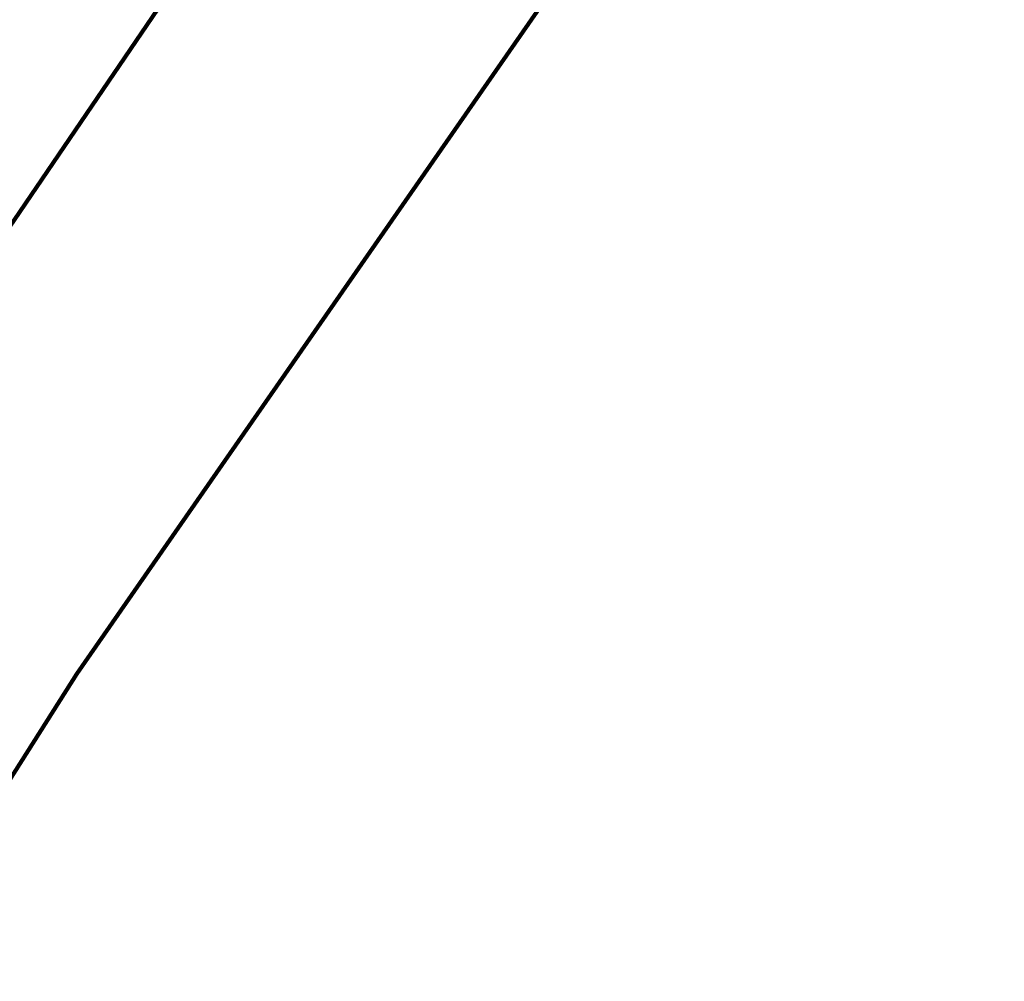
# Model space of a CAD drawing. Header units: metres. Extents: x 97286.9 to 97352.8, y 1513355.9 to 1513441.5.
# Tile 126 of 212: x 97319.3 to 97320.4, y 1513405.3 to 1513406.3. Entities that reach past the tile are written whole.
import ezdxf

# ---------------------------------------------------------------- set-up
doc = ezdxf.new("R2010")
doc.units = ezdxf.units.M
doc.header["$LTSCALE"] = 0.5
doc.header["$MEASUREMENT"] = 0
doc.layers.add('Veg_sideområde', color=7, linetype='Continuous', lineweight=100, true_color=0x008000)

msp = doc.modelspace()

# ---------------------------------------------------------------- linework, layer by layer
at = {"layer": 'Veg_sideområde'}
for points in [[(97313.7024, 1513396.584, 2.224), (97313.8628, 1513396.4886, 2.0995), (97314.0743, 1513396.9446, 2.6093), (97316.4225, 1513401.3654, 4.9926), (97318.4699, 1513404.8267, 5.0683), (97319.0889, 1513405.7908, 4.9924), (97319.7108, 1513406.7051, 5.0979), (97319.7341, 1513406.7377, 5.1009), (97320.0579, 1513407.1839, 5.1418), (97320.4775, 1513407.738, 5.0607), (97320.9561, 1513408.3493, 4.8488), (97321.5581, 1513409.1478, 4.7662), (97322.1519, 1513409.9524, 4.7957), (97322.1553, 1513409.9574, 4.7987), (97322.9763, 1513411.0108, 4.4343), (97323.0427, 1513411.1181, 4.3895), (97323.1802, 1513411.4344, 4.2847), (97323.2479, 1513411.7745, 4.2158)], [(97323.2479, 1513411.7745, 4.2158), (97323.1802, 1513411.4344, 4.2847), (97323.0427, 1513411.1181, 4.3895), (97322.9763, 1513411.0108, 4.4343), (97322.1553, 1513409.9574, 4.7987), (97322.1519, 1513409.9524, 4.7957), (97321.5581, 1513409.1478, 4.7662), (97320.9561, 1513408.3493, 4.8488), (97320.4775, 1513407.738, 5.0607), (97320.0579, 1513407.1839, 5.1418), (97319.7341, 1513406.7377, 5.1009), (97319.7108, 1513406.7051, 5.0979), (97319.0889, 1513405.7908, 4.9924), (97318.4699, 1513404.8267, 5.0683), (97316.4225, 1513401.3654, 4.9926), (97314.0743, 1513396.9446, 2.6093), (97313.8628, 1513396.4886, 2.0995)], [(97313.8628, 1513396.4886, 2.0995), (97313.9001, 1513396.4664, 1.6647), (97314.1557, 1513396.8962, 1.6619), (97316.7113, 1513401.1937, 1.6333), (97318.766, 1513404.6481, 1.6105), (97319.3711, 1513405.6033, 1.6048), (97319.9938, 1513406.4994, 1.5993), (97320.0171, 1513406.5314, 1.5991), (97320.343, 1513406.9733, 1.5977), (97320.756, 1513407.5322, 1.5976), (97321.2173, 1513408.1563, 1.6006), (97321.8116, 1513408.9604, 1.6133), (97322.406, 1513409.7646, 1.636), (97322.4096, 1513409.7695, 1.6362), (97323.2113, 1513410.8674, 1.6814), (97323.2827, 1513410.9948, 1.6909), (97323.428, 1513411.3646, 1.71), (97323.4969, 1513411.756, 1.7191)], [(97323.4969, 1513411.756, 1.7191), (97323.428, 1513411.3646, 1.71), (97323.2827, 1513410.9948, 1.6909), (97323.2113, 1513410.8674, 1.6814), (97322.4096, 1513409.7695, 1.6362), (97322.406, 1513409.7646, 1.636), (97321.8116, 1513408.9604, 1.6133), (97321.2173, 1513408.1563, 1.6006), (97320.756, 1513407.5322, 1.5976), (97320.343, 1513406.9733, 1.5977), (97320.0171, 1513406.5314, 1.5991), (97319.9938, 1513406.4994, 1.5993), (97319.3711, 1513405.6033, 1.6048), (97318.766, 1513404.6481, 1.6105), (97316.7113, 1513401.1937, 1.6333), (97314.1557, 1513396.8962, 1.6619), (97313.9001, 1513396.4664, 1.6647)]]:
    msp.add_polyline3d(points, dxfattribs=at)

doc.saveas('drawing.dxf')
